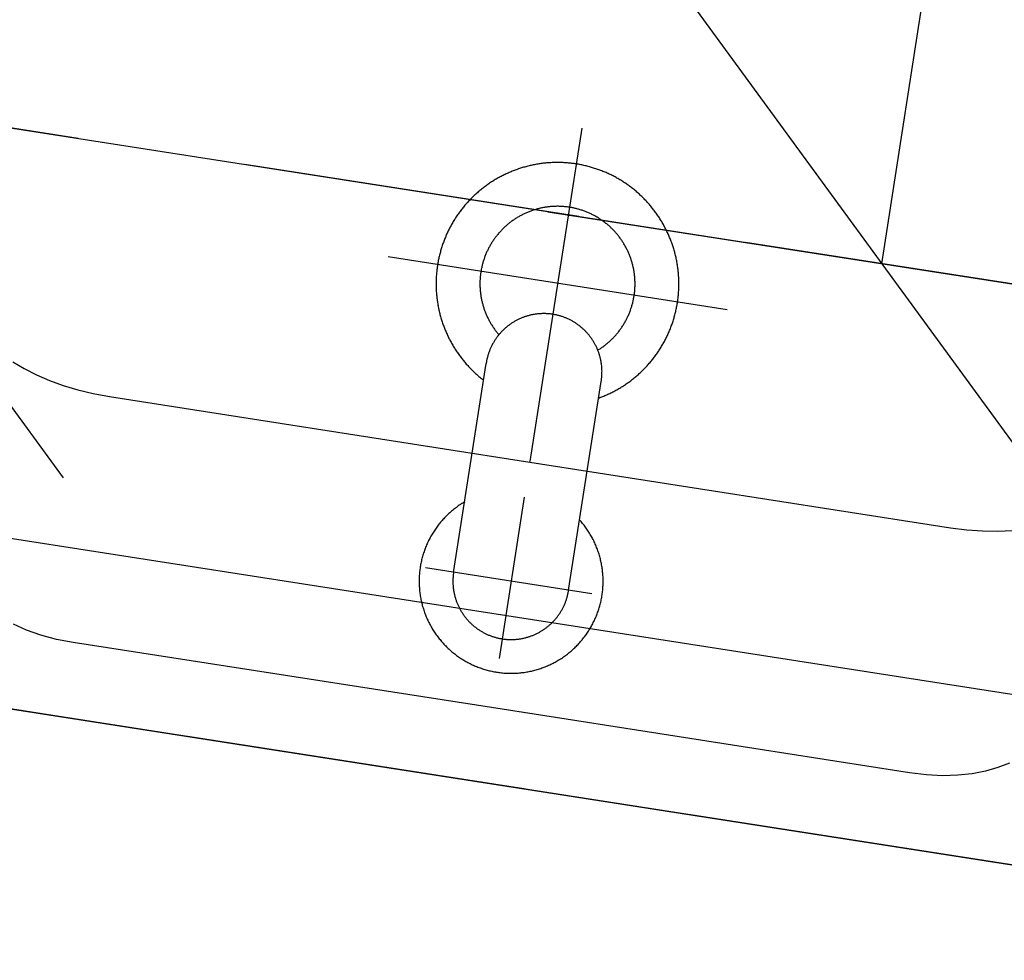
# Model space of a CAD drawing. Extents: x -38969 to 27108, y -24488 to 212598.
# Tile 169 of 256: x -8116 to -8087, y 38376 to 38404. Entities that reach past the tile are written whole.
import ezdxf
from ezdxf import colors
from ezdxf.entities.mleader import LeaderData, LeaderLine
from ezdxf.math import Vec2, Vec3

# ---------------------------------------------------------------- set-up
doc = ezdxf.new("R2010")
doc.units = 0
doc.header["$LTSCALE"] = 100
doc.header["$MEASUREMENT"] = 0
doc.linetypes.add('DASHED22', pattern=[0.15, 0.1, -0.05])
doc.layers.get('0').update_dxf_attribs({"linetype": 'CONTINUOUS'})
doc.layers.get('DEFPOINTS').update_dxf_attribs({"linetype": 'CONTINUOUS'})
for name, color, linetype in [('F_0-MEBLE', 5, 'CONTINUOUS'), ('F_0-MUR istn', 200, 'CONTINUOUS'), ('F_0-POW', 123, 'DASHED22'), ('F_1-DIM100', 6, 'CONTINUOUS'), ('F_1-MUR istn', 200, 'CONTINUOUS'), ('F_1-MUW', 1, 'CONTINUOUS'), ('F_1-POW pos', 2, 'DASHED22'), ('F_1-TXT', 123, 'CONTINUOUS'), ('t_1-TXT', 123, 'CONTINUOUS')]:
    doc.layers.add(name, color=color, linetype=linetype)
doc.styles.add('ROMANS', font='ROMANS.shx', dxfattribs={"width": 0.8})
doc.styles.get("Standard").update_dxf_attribs({"font": 'romans.shx', "width": 0.7})
doc.dimstyles.new('DIM100', dxfattribs={"dimscale": 10, "dimtxt": 2, "dimasz": 1, "dimexe": 0, "dimexo": 0, "dimgap": 0.5, "dimtad": 1, "dimdec": 4, "dimrnd": 0.5, "dimdsep": 46, "dimtxsty": 'Standard', "dimblk1": 'TICK1', "dimblk2": 'TICK1', "dimsah": 1, "dimcen": 0, "dimse1": 1, "dimse2": 1, "dimclrd": 6, "dimclre": 6, "dimclrt": 123, "dimadec": 0, "dimazin": 0, "dimtfac": 1, "dimtdec": 4, "dimtmove": 2, "dimatfit": 3, "dimldrblk": 'TICK1', "dimfxl": 1, "dimtolj": 1, "dimarcsym": 0})

# ---------------------------------------------------------------- blocks, each defined once
blk = doc.blocks.new('TICK1')
at = {"color": 0}
for p, q in [((-1, -1), (1, 1)), ((0, -1), (0, 1)), ((0, 0), (-1, 0))]:
    blk.add_line(p, q, dxfattribs=at)
blk = doc.blocks.new('*D1562')
at = {"layer": 'DEFPOINTS', "color": 0}
for p in [(-8126.889, 39467.977), (-8025.372, 39452.161), (-8314.677, 38431.531)]:
    blk.add_point(p, dxfattribs=at)
at = {"layer": 'F_1-DIM100', "color": 6, "lineweight": -2, "transparency": 16777216}
for p, q in [((-8026.911, 39442.281), (-8102.393, 38957.792)), ((-8185.931, 38421.594), (-8111.219, 38901.142))]:
    blk.add_line(p, q, dxfattribs=at)
at = {"layer": 'F_1-DIM100', "color": 6, "lineweight": -2, "transparency": 16777216, "xscale": 10, "yscale": 10, "zscale": 10}
for p, rotation in [((-8025.372, 39452.161), 81.14470898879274), ((-8187.47, 38411.713), 261.1447089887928)]:
    blk.add_blockref('TICK1', p, dxfattribs=dict(at, rotation=rotation))
at = {"layer": 'F_1-DIM100', "color": 123, "transparency": 16777216, "insert": (-8115.452, 38930.814), "char_height": 20, "attachment_point": 5, "rotation": 81.1447}
blk.add_mtext('\\A1;1053', dxfattribs=at)
blk = doc.blocks.new('*D1563')
at = {"layer": 'DEFPOINTS', "color": 0}
for p in [(-8068.08, 38929.506), (-8149.668, 38405.823), (-8122.882, 38401.65)]:
    blk.add_point(p, dxfattribs=at)
at = {"layer": 'F_1-DIM100', "color": 6, "lineweight": -2, "transparency": 16777216}
blk.add_line((-8042.834, 38915.452), (-8121.343, 38411.531), dxfattribs=at)
at = {"layer": 'F_1-DIM100', "color": 6, "lineweight": -2, "transparency": 16777216, "xscale": 10, "yscale": 10, "zscale": 10}
for p, rotation in [((-8041.294, 38925.333), 81.14470898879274), ((-8122.882, 38401.65), 261.1447089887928)]:
    blk.add_blockref('TICK1', p, dxfattribs=dict(at, rotation=rotation))
at = {"layer": 'F_1-DIM100', "color": 123, "transparency": 16777216, "insert": (-8096.909, 38665.801), "char_height": 20, "attachment_point": 5, "rotation": 81.1447}
blk.add_mtext('\\A1;530', dxfattribs=at)
blk = doc.blocks.new('*D1574')
at = {"layer": 'DEFPOINTS', "color": 0}
for p in [(-8068.293, 38537.87), (-8047.62, 38534.65), (-8069.633, 38393.354)]:
    blk.add_point(p, dxfattribs=at)
at = {"layer": 'F_1-DIM100', "color": 6, "lineweight": -2, "transparency": 16777216}
blk.add_line((-8088.767, 38406.456), (-8069.832, 38527.99), dxfattribs=at)
at = {"layer": 'F_1-DIM100', "color": 6, "lineweight": -2, "transparency": 16777216, "xscale": 10, "yscale": 10, "zscale": 10}
for p, rotation in [((-8068.293, 38537.87), 81.14470898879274), ((-8090.306, 38396.575), 261.1447089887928)]:
    blk.add_blockref('TICK1', p, dxfattribs=dict(at, rotation=rotation))
at = {"layer": 'F_1-DIM100', "color": 123, "transparency": 16777216, "insert": (-8094.12, 38469.532), "char_height": 20, "attachment_point": 5, "rotation": 81.1447}
blk.add_mtext('\\A1;143', dxfattribs=at)
blk = doc.blocks.new('umyw szer 45')
for p, q in [((-1.724, -6.018), (-1.724, -12.275)), ((1.724, -6.018), (1.723, -12.275))]:
    blk.add_line(p, q)
for points in [[(-20.217, 0), (0, 0), (20.219, -0.001)], [(-15.405, -2.966), (-15.088, -2.787), (-14.74, -2.628), (-14.361, -2.492), (-13.95, -2.38), (-13.508, -2.298), (-13.034, -2.246), (-12.527, -2.228), (0, -2.232), (12.527, -2.228), (13.034, -2.246), (13.508, -2.298), (13.95, -2.38), (14.361, -2.492)], [(1.724, -8.127), (1.727, -8.124), (1.755, -8.101), (1.782, -8.078), (1.809, -8.054), (1.835, -8.031), (1.862, -8.006), (1.888, -7.981), (1.914, -7.956), (1.939, -7.931), (1.964, -7.905), (1.989, -7.879), (2.013, -7.853), (2.037, -7.826), (2.06, -7.799), (2.084, -7.772), (2.107, -7.744), (2.13, -7.716), (2.152, -7.688), (2.173, -7.66), (2.195, -7.631), (2.216, -7.602), (2.237, -7.572), (2.257, -7.543), (2.277, -7.513), (2.297, -7.482), (2.316, -7.452), (2.334, -7.422), (2.352, -7.391), (2.37, -7.36), (2.388, -7.328), (2.405, -7.297), (2.421, -7.266), (2.438, -7.233), (2.453, -7.201), (2.468, -7.169), (2.484, -7.136), (2.498, -7.103), (2.512, -7.07), (2.526, -7.037), (2.539, -7.004), (2.552, -6.97), (2.564, -6.936), (2.576, -6.902), (2.587, -6.869), (2.598, -6.835), (2.609, -6.8), (2.619, -6.765), (2.629, -6.732), (2.638, -6.697), (2.647, -6.662), (2.655, -6.626), (2.663, -6.591), (2.67, -6.557), (2.677, -6.522), (2.683, -6.486), (2.689, -6.45), (2.695, -6.415), (2.7, -6.379), (2.704, -6.344), (2.708, -6.309), (2.712, -6.272), (2.715, -6.236), (2.717, -6.202), (2.72, -6.166), (2.721, -6.129), (2.723, -6.094), (2.723, -6.058), (2.724, -6.025), (2.724, -6.018), (2.723, -5.986), (2.723, -5.95), (2.722, -5.914), (2.72, -5.878), (2.718, -5.842), (2.715, -5.806), (2.712, -5.77), (2.709, -5.735), (2.705, -5.699), (2.7, -5.664), (2.696, -5.628), (2.69, -5.592), (2.684, -5.557), (2.678, -5.522), (2.671, -5.488), (2.664, -5.452), (2.656, -5.416), (2.648, -5.382), (2.64, -5.347), (2.63, -5.312), (2.621, -5.277), (2.611, -5.243), (2.6, -5.209), (2.59, -5.175), (2.579, -5.141), (2.566, -5.106), (2.554, -5.072), (2.542, -5.039), (2.529, -5.006), (2.515, -4.973), (2.501, -4.94), (2.487, -4.907), (2.472, -4.875), (2.456, -4.841), (2.44, -4.809), (2.425, -4.778), (2.408, -4.746), (2.391, -4.714), (2.374, -4.683), (2.356, -4.651), (2.337, -4.62), (2.319, -4.59), (2.3, -4.56), (2.28, -4.529), (2.261, -4.499), (2.241, -4.47), (2.22, -4.441), (2.199, -4.412), (2.178, -4.383), (2.156, -4.354), (2.134, -4.326), (2.111, -4.298), (2.088, -4.27), (2.065, -4.243), (2.042, -4.216), (2.018, -4.189), (1.993, -4.162), (1.969, -4.137), (1.944, -4.111), (1.918, -4.085), (1.893, -4.06), (1.867, -4.035), (1.841, -4.011), (1.814, -3.987), (1.787, -3.963), (1.76, -3.94), (1.732, -3.917), (1.705, -3.894), (1.677, -3.872), (1.648, -3.85), (1.619, -3.828), (1.59, -3.807), (1.561, -3.786), (1.532, -3.766), (1.502, -3.746), (1.473, -3.727), (1.442, -3.707), (1.411, -3.689), (1.38, -3.67), (1.349, -3.652), (1.318, -3.635), (1.287, -3.618), (1.255, -3.601), (1.223, -3.585), (1.191, -3.569), (1.158, -3.553), (1.125, -3.538), (1.093, -3.523), (1.06, -3.509), (1.027, -3.496), (0.993, -3.482), (0.96, -3.47), (0.926, -3.457), (0.892, -3.445), (0.858, -3.433), (0.824, -3.422), (0.79, -3.412), (0.756, -3.402), (0.721, -3.392), (0.687, -3.383), (0.651, -3.374), (0.616, -3.365), (0.582, -3.358), (0.547, -3.35), (0.511, -3.343), (0.476, -3.337), (0.441, -3.331), (0.405, -3.325), (0.37, -3.32), (0.335, -3.315), (0.299, -3.311), (0.263, -3.307), (0.227, -3.304), (0.192, -3.301), (0.156, -3.299), (0.12, -3.297), (0.084, -3.296), (0.048, -3.295), (0.013, -3.295), (-0.023, -3.295), (-0.059, -3.295), (-0.095, -3.296), (-0.132, -3.298), (-0.167, -3.3), (-0.203, -3.302), (-0.239, -3.305), (-0.274, -3.309), (-0.31, -3.312), (-0.345, -3.317), (-0.381, -3.321), (-0.417, -3.327), (-0.452, -3.332), (-0.487, -3.339), (-0.523, -3.345), (-0.558, -3.352), (-0.593, -3.36), (-0.628, -3.368), (-0.662, -3.376), (-0.697, -3.385), (-0.732, -3.395), (-0.767, -3.405), (-0.801, -3.415), (-0.835, -3.426), (-0.869, -3.437), (-0.903, -3.449), (-0.936, -3.461), (-0.97, -3.473), (-1.004, -3.486), (-1.037, -3.5), (-1.07, -3.514), (-1.103, -3.528), (-1.136, -3.543), (-1.168, -3.558), (-1.201, -3.574), (-1.232, -3.589), (-1.264, -3.606), (-1.297, -3.623), (-1.328, -3.64), (-1.359, -3.658), (-1.39, -3.676), (-1.421, -3.695), (-1.451, -3.713), (-1.481, -3.733), (-1.511, -3.752), (-1.541, -3.772), (-1.571, -3.793), (-1.6, -3.814), (-1.628, -3.835), (-1.657, -3.856), (-1.685, -3.879), (-1.714, -3.902), (-1.741, -3.924), (-1.768, -3.947), (-1.796, -3.971), (-1.823, -3.994), (-1.849, -4.018), (-1.875, -4.043), (-1.901, -4.068), (-1.926, -4.093), (-1.952, -4.119), (-1.977, -4.145), (-2.001, -4.171), (-2.025, -4.197), (-2.049, -4.224), (-2.073, -4.252), (-2.096, -4.279), (-2.118, -4.306), (-2.141, -4.335), (-2.163, -4.363), (-2.184, -4.391), (-2.206, -4.421), (-2.226, -4.449), (-2.247, -4.479), (-2.267, -4.509), (-2.287, -4.539), (-2.306, -4.569), (-2.325, -4.599), (-2.343, -4.63), (-2.361, -4.661), (-2.379, -4.693), (-2.397, -4.724), (-2.413, -4.756), (-2.43, -4.787), (-2.446, -4.82), (-2.461, -4.852), (-2.476, -4.884), (-2.491, -4.917), (-2.505, -4.95), (-2.519, -4.983), (-2.533, -5.017), (-2.546, -5.05), (-2.558, -5.083), (-2.57, -5.117), (-2.582, -5.151), (-2.593, -5.185), (-2.604, -5.22), (-2.614, -5.254), (-2.624, -5.288), (-2.633, -5.323), (-2.642, -5.358), (-2.651, -5.393), (-2.659, -5.427), (-2.666, -5.463), (-2.673, -5.498), (-2.68, -5.533), (-2.686, -5.568), (-2.692, -5.604), (-2.697, -5.639), (-2.702, -5.674), (-2.706, -5.71), (-2.71, -5.746), (-2.713, -5.782), (-2.716, -5.818), (-2.719, -5.854), (-2.721, -5.889), (-2.722, -5.925), (-2.723, -5.961), (-2.724, -5.996), (-2.724, -6.033), (-2.723, -6.069), (-2.722, -6.104), (-2.721, -6.14), (-2.719, -6.177), (-2.717, -6.212), (-2.714, -6.247), (-2.711, -6.283), (-2.707, -6.319), (-2.703, -6.355), (-2.698, -6.39), (-2.693, -6.425), (-2.687, -6.461), (-2.681, -6.497), (-2.675, -6.532), (-2.668, -6.567), (-2.66, -6.602), (-2.652, -6.638), (-2.644, -6.673), (-2.635, -6.706), (-2.626, -6.741), (-2.616, -6.776), (-2.606, -6.81), (-2.595, -6.844), (-2.584, -6.879), (-2.573, -6.913), (-2.561, -6.947), (-2.548, -6.98), (-2.535, -7.014), (-2.522, -7.047), (-2.508, -7.08), (-2.494, -7.113), (-2.479, -7.146), (-2.464, -7.178), (-2.449, -7.211), (-2.433, -7.243), (-2.417, -7.274), (-2.4, -7.306), (-2.382, -7.338), (-2.365, -7.369), (-2.347, -7.4), (-2.329, -7.431), (-2.31, -7.461), (-2.29, -7.492), (-2.271, -7.522), (-2.251, -7.552), (-2.23, -7.581), (-2.21, -7.611), (-2.189, -7.639), (-2.167, -7.668), (-2.145, -7.696), (-2.123, -7.725), (-2.1, -7.753), (-2.077, -7.78), (-2.054, -7.807), (-2.03, -7.834), (-2.006, -7.861), (-1.982, -7.887), (-1.957, -7.913), (-1.932, -7.938), (-1.906, -7.964), (-1.88, -7.989), (-1.854, -8.013), (-1.828, -8.038), (-1.801, -8.061), (-1.774, -8.085), (-1.746, -8.108), (-1.724, -8.127)], [(0, -8.54), (0, -3.709)], [(1.724, -6.022), (1.724, -6.021), (1.724, -6.02), (1.723, -5.998), (1.723, -5.975), (1.722, -5.952), (1.721, -5.93), (1.72, -5.907), (1.718, -5.884), (1.716, -5.862), (1.714, -5.839), (1.712, -5.816), (1.709, -5.794), (1.706, -5.771), (1.702, -5.749), (1.699, -5.727), (1.695, -5.704), (1.69, -5.682), (1.686, -5.66), (1.681, -5.638), (1.676, -5.615), (1.67, -5.593), (1.665, -5.571), (1.659, -5.55), (1.652, -5.528), (1.646, -5.506), (1.639, -5.484), (1.632, -5.463), (1.624, -5.441), (1.616, -5.42), (1.608, -5.399), (1.6, -5.378), (1.592, -5.357), (1.583, -5.336), (1.574, -5.315), (1.564, -5.294), (1.555, -5.274), (1.545, -5.253), (1.534, -5.233), (1.524, -5.213), (1.513, -5.193), (1.502, -5.173), (1.491, -5.153), (1.479, -5.134), (1.468, -5.114), (1.456, -5.095), (1.443, -5.076), (1.431, -5.057), (1.418, -5.038), (1.405, -5.02), (1.392, -5.001), (1.378, -4.983), (1.364, -4.965), (1.35, -4.947), (1.336, -4.929), (1.322, -4.912), (1.307, -4.895), (1.292, -4.878), (1.277, -4.861), (1.262, -4.844), (1.246, -4.827), (1.23, -4.811), (1.214, -4.795), (1.198, -4.779), (1.182, -4.763), (1.165, -4.748), (1.148, -4.733), (1.131, -4.718), (1.114, -4.703), (1.096, -4.688), (1.079, -4.674), (1.061, -4.66), (1.043, -4.646), (1.025, -4.632), (1.007, -4.619), (0.988, -4.606), (0.969, -4.593), (0.95, -4.58), (0.931, -4.568), (0.912, -4.556), (0.893, -4.544), (0.873, -4.532), (0.854, -4.521), (0.834, -4.51), (0.814, -4.499), (0.794, -4.488), (0.774, -4.478), (0.753, -4.468), (0.733, -4.458), (0.712, -4.449), (0.692, -4.44), (0.671, -4.431), (0.65, -4.422), (0.629, -4.413), (0.607, -4.405), (0.586, -4.397), (0.565, -4.39), (0.543, -4.383), (0.522, -4.376), (0.5, -4.369), (0.478, -4.362), (0.456, -4.356), (0.434, -4.35), (0.412, -4.345), (0.39, -4.339), (0.368, -4.334), (0.346, -4.33), (0.324, -4.325), (0.301, -4.321), (0.279, -4.317), (0.257, -4.314), (0.234, -4.311), (0.212, -4.308), (0.189, -4.305), (0.166, -4.303), (0.144, -4.301), (0.121, -4.299), (0.099, -4.298), (0.076, -4.296), (0.053, -4.296), (0.031, -4.295), (0.008, -4.295), (-0.015, -4.295), (-0.038, -4.295), (-0.06, -4.296), (-0.083, -4.297), (-0.106, -4.298), (-0.128, -4.299), (-0.151, -4.301), (-0.174, -4.303), (-0.196, -4.306), (-0.219, -4.309), (-0.241, -4.312), (-0.264, -4.315), (-0.286, -4.319), (-0.308, -4.323), (-0.331, -4.327), (-0.353, -4.331), (-0.375, -4.336), (-0.397, -4.341), (-0.419, -4.346), (-0.441, -4.352), (-0.463, -4.358), (-0.485, -4.364), (-0.507, -4.371), (-0.528, -4.378), (-0.55, -4.385), (-0.571, -4.392), (-0.593, -4.4), (-0.614, -4.408), (-0.635, -4.416), (-0.656, -4.425), (-0.677, -4.433), (-0.698, -4.442), (-0.719, -4.452), (-0.739, -4.461), (-0.76, -4.471), (-0.78, -4.481), (-0.8, -4.492), (-0.82, -4.502), (-0.84, -4.513), (-0.86, -4.525), (-0.88, -4.536), (-0.899, -4.548), (-0.918, -4.56), (-0.937, -4.572), (-0.956, -4.584), (-0.975, -4.597), (-0.994, -4.61), (-1.012, -4.623), (-1.031, -4.637), (-1.049, -4.65), (-1.067, -4.664), (-1.084, -4.679), (-1.102, -4.693), (-1.119, -4.708), (-1.136, -4.722), (-1.153, -4.737), (-1.17, -4.753), (-1.187, -4.768), (-1.203, -4.784), (-1.219, -4.8), (-1.235, -4.816), (-1.251, -4.833), (-1.266, -4.849), (-1.282, -4.866), (-1.297, -4.883), (-1.312, -4.9), (-1.326, -4.917), (-1.341, -4.935), (-1.355, -4.953), (-1.369, -4.971), (-1.382, -4.989), (-1.396, -5.007), (-1.409, -5.026), (-1.422, -5.044), (-1.435, -5.063), (-1.447, -5.082), (-1.459, -5.101), (-1.471, -5.12), (-1.483, -5.14), (-1.494, -5.16), (-1.506, -5.179), (-1.517, -5.199), (-1.527, -5.219), (-1.538, -5.239), (-1.548, -5.26), (-1.558, -5.28), (-1.567, -5.301), (-1.576, -5.321), (-1.586, -5.342), (-1.594, -5.363), (-1.603, -5.384), (-1.611, -5.405), (-1.619, -5.427), (-1.627, -5.448), (-1.634, -5.47), (-1.641, -5.491), (-1.648, -5.513), (-1.654, -5.535), (-1.661, -5.556), (-1.666, -5.578), (-1.672, -5.6), (-1.677, -5.622), (-1.683, -5.644), (-1.687, -5.667), (-1.692, -5.689), (-1.696, -5.711), (-1.7, -5.734), (-1.704, -5.756), (-1.707, -5.779), (-1.71, -5.801), (-1.713, -5.824), (-1.715, -5.846), (-1.717, -5.869), (-1.719, -5.891), (-1.72, -5.914), (-1.722, -5.937), (-1.723, -5.959), (-1.723, -5.982), (-1.724, -6.005), (-1.724, -6.027), (-1.724, -6.029)], [(-2.417, -6.018), (2.567, -6.018)], [(-12.605, -9.59), (-13.094, -9.603), (-13.562, -9.642), (-14.009, -9.704), (-14.435, -9.789)], [(12.592, -9.59), (0, -9.59), (-12.605, -9.59)], [(0, -19.601), (0, -9.61)], [(15.579, -10.167), (15.214, -10.022), (14.829, -9.895), (14.423, -9.789), (13.997, -9.704), (13.55, -9.642), (13.082, -9.603), (12.592, -9.59)], [(-1.724, -11.777), (-1.726, -11.779), (-1.755, -11.795), (-1.784, -11.811), (-1.812, -11.827), (-1.84, -11.844), (-1.869, -11.861), (-1.897, -11.878), (-1.924, -11.895), (-1.952, -11.913), (-1.979, -11.931), (-2.007, -11.949), (-2.034, -11.968), (-2.061, -11.986), (-2.088, -12.005), (-2.114, -12.025), (-2.141, -12.044), (-2.167, -12.064), (-2.193, -12.084), (-2.219, -12.104), (-2.245, -12.124), (-2.27, -12.145), (-2.296, -12.166), (-2.321, -12.187), (-2.346, -12.208), (-2.371, -12.23), (-2.395, -12.251), (-2.42, -12.273), (-2.444, -12.295), (-2.468, -12.318), (-2.491, -12.341), (-2.515, -12.363), (-2.538, -12.386), (-2.561, -12.41), (-2.584, -12.433), (-2.607, -12.457), (-2.63, -12.481), (-2.652, -12.505), (-2.674, -12.529), (-2.696, -12.554), (-2.717, -12.579), (-2.739, -12.603), (-2.76, -12.629), (-2.781, -12.654), (-2.801, -12.679), (-2.822, -12.705), (-2.842, -12.731), (-2.862, -12.757), (-2.882, -12.783), (-2.901, -12.81), (-2.921, -12.836), (-2.94, -12.863), (-2.958, -12.89), (-2.977, -12.917), (-2.995, -12.944), (-3.013, -12.972), (-3.031, -12.999), (-3.048, -13.027), (-3.066, -13.055), (-3.083, -13.083), (-3.099, -13.111), (-3.116, -13.14), (-3.132, -13.168), (-3.148, -13.197), (-3.164, -13.226), (-3.179, -13.255), (-3.194, -13.284), (-3.209, -13.313), (-3.224, -13.342), (-3.238, -13.372), (-3.253, -13.401), (-3.266, -13.431), (-3.28, -13.461), (-3.293, -13.491), (-3.306, -13.521), (-3.319, -13.551), (-3.331, -13.582), (-3.344, -13.612), (-3.355, -13.643), (-3.367, -13.674), (-3.378, -13.704), (-3.389, -13.735), (-3.4, -13.766), (-3.411, -13.797), (-3.421, -13.829), (-3.431, -13.86), (-3.441, -13.891), (-3.45, -13.923), (-3.459, -13.954), (-3.468, -13.986), (-3.476, -14.018), (-3.484, -14.049), (-3.492, -14.081), (-3.5, -14.113), (-3.507, -14.145), (-3.514, -14.177), (-3.521, -14.209), (-3.527, -14.242), (-3.534, -14.274), (-3.54, -14.306), (-3.545, -14.338), (-3.55, -14.371), (-3.555, -14.403), (-3.56, -14.436), (-3.564, -14.468), (-3.568, -14.501), (-3.572, -14.534), (-3.576, -14.566), (-3.579, -14.599), (-3.582, -14.631), (-3.584, -14.664), (-3.587, -14.697), (-3.589, -14.73), (-3.59, -14.763), (-3.592, -14.795), (-3.593, -14.828), (-3.594, -14.861), (-3.594, -14.894), (-3.594, -14.927), (-3.594, -14.959), (-3.594, -14.992), (-3.593, -15.025), (-3.592, -15.058), (-3.591, -15.091), (-3.589, -15.123), (-3.587, -15.156), (-3.585, -15.189), (-3.582, -15.222), (-3.58, -15.254), (-3.577, -15.287), (-3.573, -15.32), (-3.569, -15.352), (-3.565, -15.385), (-3.561, -15.417), (-3.557, -15.45), (-3.552, -15.482), (-3.547, -15.515), (-3.541, -15.547), (-3.535, -15.579), (-3.529, -15.612), (-3.523, -15.644), (-3.516, -15.676), (-3.509, -15.708), (-3.502, -15.74), (-3.495, -15.772), (-3.487, -15.804), (-3.479, -15.836), (-3.47, -15.868), (-3.461, -15.899), (-3.452, -15.931), (-3.443, -15.962), (-3.434, -15.994), (-3.424, -16.025), (-3.414, -16.056), (-3.403, -16.087), (-3.393, -16.118), (-3.382, -16.149), (-3.37, -16.18), (-3.359, -16.211), (-3.347, -16.241), (-3.335, -16.272), (-3.322, -16.302), (-3.31, -16.333), (-3.297, -16.363), (-3.284, -16.393), (-3.27, -16.423), (-3.256, -16.453), (-3.242, -16.482), (-3.228, -16.512), (-3.213, -16.541), (-3.199, -16.57), (-3.184, -16.6), (-3.168, -16.629), (-3.153, -16.657), (-3.137, -16.686), (-3.12, -16.715), (-3.104, -16.743), (-3.087, -16.771), (-3.07, -16.8), (-3.053, -16.828), (-3.036, -16.855), (-3.018, -16.883), (-3, -16.91), (-2.982, -16.938), (-2.964, -16.965), (-2.945, -16.992), (-2.926, -17.019), (-2.907, -17.045), (-2.887, -17.072), (-2.868, -17.098), (-2.848, -17.124), (-2.828, -17.15), (-2.807, -17.176), (-2.787, -17.201), (-2.766, -17.227), (-2.745, -17.252), (-2.723, -17.277), (-2.702, -17.302), (-2.68, -17.326), (-2.658, -17.351), (-2.636, -17.375), (-2.613, -17.399), (-2.591, -17.422), (-2.568, -17.446), (-2.545, -17.469), (-2.522, -17.493), (-2.498, -17.515), (-2.474, -17.538), (-2.45, -17.561), (-2.426, -17.583), (-2.402, -17.605), (-2.377, -17.627), (-2.353, -17.648), (-2.328, -17.67), (-2.303, -17.691), (-2.277, -17.712), (-2.252, -17.732), (-2.226, -17.753), (-2.2, -17.773), (-2.174, -17.793), (-2.148, -17.813), (-2.122, -17.832), (-2.095, -17.852), (-2.068, -17.871), (-2.041, -17.889), (-2.014, -17.908), (-1.987, -17.926), (-1.96, -17.944), (-1.932, -17.962), (-1.904, -17.979), (-1.876, -17.997), (-1.848, -18.014), (-1.82, -18.03), (-1.792, -18.047), (-1.763, -18.063), (-1.735, -18.079), (-1.706, -18.095), (-1.677, -18.11), (-1.648, -18.126), (-1.618, -18.14), (-1.589, -18.155), (-1.56, -18.169), (-1.53, -18.184), (-1.5, -18.197), (-1.47, -18.211), (-1.44, -18.224), (-1.41, -18.237), (-1.38, -18.25), (-1.349, -18.262), (-1.319, -18.275), (-1.288, -18.287), (-1.258, -18.298), (-1.227, -18.31), (-1.196, -18.321), (-1.165, -18.331), (-1.134, -18.342), (-1.103, -18.352), (-1.071, -18.362), (-1.04, -18.372), (-1.009, -18.381), (-0.977, -18.39), (-0.945, -18.399), (-0.914, -18.407), (-0.882, -18.416), (-0.85, -18.423), (-0.818, -18.431), (-0.786, -18.438), (-0.754, -18.445), (-0.722, -18.452), (-0.69, -18.459), (-0.658, -18.465), (-0.625, -18.471), (-0.593, -18.476), (-0.56, -18.481), (-0.528, -18.486), (-0.496, -18.491), (-0.463, -18.495), (-0.43, -18.5), (-0.398, -18.503), (-0.365, -18.507), (-0.333, -18.51), (-0.3, -18.513), (-0.267, -18.515), (-0.234, -18.518), (-0.202, -18.52), (-0.169, -18.521), (-0.136, -18.523), (-0.103, -18.524), (-0.07, -18.525), (-0.038, -18.525), (-0.005, -18.525), (0.028, -18.525), (0.061, -18.525), (0.094, -18.524), (0.127, -18.523), (0.159, -18.522), (0.192, -18.52), (0.225, -18.518), (0.258, -18.516), (0.29, -18.514), (0.323, -18.511), (0.356, -18.508), (0.388, -18.504), (0.421, -18.501), (0.454, -18.497), (0.486, -18.492), (0.519, -18.488), (0.551, -18.483), (0.583, -18.478), (0.616, -18.472), (0.648, -18.466), (0.68, -18.46), (0.713, -18.454), (0.745, -18.447), (0.777, -18.44), (0.809, -18.433), (0.841, -18.426), (0.873, -18.418), (0.904, -18.41), (0.936, -18.401), (0.968, -18.393), (0.999, -18.384), (1.031, -18.374), (1.062, -18.365), (1.094, -18.355), (1.125, -18.345), (1.156, -18.334), (1.187, -18.324), (1.218, -18.313), (1.249, -18.302), (1.279, -18.29), (1.31, -18.278), (1.341, -18.266), (1.371, -18.254), (1.401, -18.241), (1.431, -18.228), (1.462, -18.215), (1.491, -18.201), (1.521, -18.188), (1.551, -18.174), (1.58, -18.159), (1.61, -18.145), (1.639, -18.13), (1.668, -18.115), (1.697, -18.099), (1.726, -18.084), (1.755, -18.068), (1.783, -18.052), (1.812, -18.035), (1.84, -18.019), (1.868, -18.002), (1.896, -17.985), (1.924, -17.967), (1.952, -17.949), (1.979, -17.931), (2.006, -17.913), (2.034, -17.895), (2.061, -17.876), (2.087, -17.857), (2.114, -17.838), (2.141, -17.819), (2.167, -17.799), (2.193, -17.779), (2.219, -17.759), (2.245, -17.738), (2.27, -17.718), (2.295, -17.697), (2.321, -17.676), (2.346, -17.655), (2.37, -17.633), (2.395, -17.611), (2.419, -17.589), (2.443, -17.567), (2.467, -17.545), (2.491, -17.522), (2.515, -17.499), (2.538, -17.476), (2.561, -17.453), (2.584, -17.429), (2.607, -17.406), (2.629, -17.382), (2.652, -17.358), (2.674, -17.333), (2.695, -17.309), (2.717, -17.284), (2.738, -17.259), (2.76, -17.234), (2.781, -17.209), (2.801, -17.183), (2.822, -17.158), (2.842, -17.132), (2.862, -17.106), (2.882, -17.079), (2.901, -17.053), (2.92, -17.026), (2.939, -17), (2.958, -16.973), (2.977, -16.946), (2.995, -16.918), (3.013, -16.891), (3.031, -16.863), (3.048, -16.836), (3.066, -16.808), (3.083, -16.78), (3.099, -16.751), (3.116, -16.723), (3.132, -16.695), (3.148, -16.666), (3.164, -16.637), (3.179, -16.608), (3.194, -16.579), (3.209, -16.55), (3.224, -16.52), (3.238, -16.491), (3.252, -16.461), (3.266, -16.431), (3.28, -16.402), (3.293, -16.372), (3.306, -16.341), (3.319, -16.311), (3.331, -16.281), (3.343, -16.25), (3.355, -16.22), (3.367, -16.189), (3.378, -16.158), (3.389, -16.127), (3.4, -16.096), (3.411, -16.065), (3.421, -16.034), (3.431, -16.003), (3.44, -15.971), (3.45, -15.94), (3.459, -15.908), (3.468, -15.877), (3.476, -15.845), (3.484, -15.813), (3.492, -15.781), (3.5, -15.749), (3.507, -15.717), (3.514, -15.685), (3.521, -15.653), (3.527, -15.621), (3.534, -15.589), (3.539, -15.557), (3.545, -15.524), (3.55, -15.492), (3.555, -15.459), (3.56, -15.427), (3.564, -15.394), (3.568, -15.362), (3.572, -15.329), (3.576, -15.296), (3.579, -15.264), (3.582, -15.231), (3.584, -15.198), (3.587, -15.166), (3.589, -15.133), (3.59, -15.1), (3.592, -15.067), (3.593, -15.035), (3.594, -15.002), (3.594, -14.969), (3.594, -14.936), (3.594, -14.935), (3.594, -14.903), (3.594, -14.87), (3.593, -14.837), (3.592, -14.804), (3.591, -14.771), (3.589, -14.739), (3.587, -14.706), (3.585, -14.673), (3.582, -14.64), (3.58, -14.608), (3.577, -14.575), (3.573, -14.542), (3.569, -14.51), (3.565, -14.477), (3.561, -14.445), (3.557, -14.412), (3.552, -14.38), (3.547, -14.347), (3.541, -14.315), (3.535, -14.283), (3.529, -14.25), (3.523, -14.218), (3.516, -14.186), (3.509, -14.154), (3.502, -14.122), (3.494, -14.09), (3.487, -14.058), (3.478, -14.026), (3.47, -13.994), (3.461, -13.963), (3.452, -13.931), (3.443, -13.9), (3.434, -13.868), (3.424, -13.837), (3.414, -13.806), (3.403, -13.775), (3.392, -13.744), (3.381, -13.713), (3.37, -13.682), (3.359, -13.651), (3.347, -13.621), (3.335, -13.59), (3.322, -13.56), (3.31, -13.529), (3.297, -13.499), (3.283, -13.469), (3.27, -13.439), (3.256, -13.409), (3.242, -13.38), (3.228, -13.35), (3.213, -13.321), (3.198, -13.292), (3.183, -13.262), (3.168, -13.233), (3.152, -13.205), (3.136, -13.176), (3.12, -13.147), (3.104, -13.119), (3.087, -13.091), (3.07, -13.062), (3.053, -13.034), (3.036, -13.007), (3.018, -12.979), (3, -12.952), (2.982, -12.924), (2.963, -12.897), (2.945, -12.87), (2.926, -12.843), (2.907, -12.817), (2.887, -12.79), (2.867, -12.764), (2.847, -12.738), (2.827, -12.712), (2.807, -12.686), (2.786, -12.661), (2.765, -12.635), (2.744, -12.61), (2.723, -12.585), (2.702, -12.56), (2.68, -12.536), (2.658, -12.511), (2.636, -12.487), (2.613, -12.463), (2.591, -12.44), (2.568, -12.416), (2.545, -12.393), (2.521, -12.37), (2.498, -12.347), (2.474, -12.324), (2.45, -12.301), (2.426, -12.279), (2.402, -12.257), (2.377, -12.235), (2.352, -12.214), (2.328, -12.192), (2.302, -12.171), (2.277, -12.15), (2.252, -12.13), (2.226, -12.109), (2.2, -12.089), (2.174, -12.069), (2.148, -12.049), (2.121, -12.03), (2.095, -12.011), (2.068, -11.991), (2.041, -11.973), (2.014, -11.954), (1.987, -11.936), (1.959, -11.918), (1.932, -11.9), (1.904, -11.883), (1.876, -11.865), (1.848, -11.848), (1.82, -11.832), (1.791, -11.815), (1.763, -11.799), (1.734, -11.783), (1.723, -11.777)], [(-1.723, -12.237), (-1.723, -12.237), (-1.723, -12.259), (-1.724, -12.282), (-1.724, -12.305), (-1.723, -12.327), (-1.723, -12.35), (-1.722, -12.373), (-1.721, -12.395), (-1.719, -12.418), (-1.717, -12.441), (-1.715, -12.463), (-1.713, -12.486), (-1.71, -12.508), (-1.707, -12.531), (-1.704, -12.553), (-1.701, -12.576), (-1.697, -12.598), (-1.693, -12.621), (-1.688, -12.643), (-1.684, -12.665), (-1.679, -12.687), (-1.673, -12.709), (-1.668, -12.731), (-1.662, -12.753), (-1.656, -12.775), (-1.649, -12.797), (-1.642, -12.818), (-1.635, -12.84), (-1.628, -12.862), (-1.62, -12.883), (-1.613, -12.904), (-1.604, -12.925), (-1.596, -12.947), (-1.587, -12.967), (-1.578, -12.988), (-1.569, -13.009), (-1.559, -13.03), (-1.55, -13.05), (-1.54, -13.071), (-1.529, -13.091), (-1.519, -13.111), (-1.508, -13.131), (-1.497, -13.15), (-1.485, -13.17), (-1.474, -13.19), (-1.462, -13.209), (-1.45, -13.228), (-1.437, -13.247), (-1.424, -13.266), (-1.412, -13.285), (-1.398, -13.303), (-1.385, -13.321), (-1.371, -13.34), (-1.358, -13.358), (-1.343, -13.375), (-1.329, -13.393), (-1.314, -13.41), (-1.3, -13.428), (-1.285, -13.445), (-1.269, -13.461), (-1.254, -13.478), (-1.238, -13.495), (-1.222, -13.511), (-1.206, -13.527), (-1.19, -13.542), (-1.173, -13.558), (-1.157, -13.573), (-1.14, -13.589), (-1.123, -13.603), (-1.105, -13.618), (-1.088, -13.633), (-1.07, -13.647), (-1.052, -13.661), (-1.034, -13.674), (-1.016, -13.688), (-0.997, -13.701), (-0.979, -13.714), (-0.96, -13.727), (-0.941, -13.74), (-0.922, -13.752), (-0.903, -13.764), (-0.883, -13.776), (-0.864, -13.787), (-0.844, -13.798), (-0.824, -13.809), (-0.804, -13.82), (-0.784, -13.831), (-0.764, -13.841), (-0.743, -13.851), (-0.723, -13.86), (-0.702, -13.87), (-0.681, -13.879), (-0.66, -13.888), (-0.639, -13.896), (-0.618, -13.904), (-0.597, -13.912), (-0.576, -13.92), (-0.554, -13.928), (-0.533, -13.935), (-0.511, -13.942), (-0.489, -13.948), (-0.467, -13.955), (-0.446, -13.961), (-0.424, -13.966), (-0.402, -13.972), (-0.379, -13.977), (-0.357, -13.982), (-0.335, -13.986), (-0.313, -13.991), (-0.29, -13.995), (-0.268, -13.998), (-0.246, -14.002), (-0.223, -14.005), (-0.2, -14.007), (-0.178, -14.01), (-0.155, -14.012), (-0.133, -14.014), (-0.11, -14.016), (-0.087, -14.017), (-0.065, -14.018), (-0.042, -14.019), (-0.019, -14.019), (0.003, -14.019), (0.026, -14.019), (0.049, -14.018), (0.071, -14.018), (0.094, -14.017), (0.117, -14.015), (0.139, -14.013), (0.162, -14.012), (0.185, -14.009), (0.207, -14.007), (0.23, -14.004), (0.252, -14.001), (0.275, -13.997), (0.297, -13.993), (0.319, -13.989), (0.342, -13.985), (0.364, -13.98), (0.386, -13.975), (0.408, -13.97), (0.43, -13.965), (0.452, -13.959), (0.474, -13.953), (0.496, -13.946), (0.517, -13.94), (0.539, -13.933), (0.561, -13.925), (0.582, -13.918), (0.603, -13.91), (0.625, -13.902), (0.646, -13.894), (0.667, -13.885), (0.688, -13.876), (0.708, -13.867), (0.729, -13.857), (0.749, -13.848), (0.77, -13.838), (0.79, -13.827), (0.81, -13.817), (0.83, -13.806), (0.85, -13.795), (0.87, -13.784), (0.889, -13.772), (0.908, -13.76), (0.928, -13.748), (0.947, -13.736), (0.966, -13.723), (0.984, -13.71), (1.003, -13.697), (1.021, -13.684), (1.039, -13.67), (1.058, -13.657), (1.075, -13.643), (1.093, -13.628), (1.11, -13.614), (1.128, -13.599), (1.145, -13.584), (1.162, -13.569), (1.178, -13.553), (1.195, -13.538), (1.211, -13.522), (1.227, -13.506), (1.243, -13.49), (1.259, -13.473), (1.274, -13.456), (1.289, -13.44), (1.304, -13.423), (1.319, -13.405), (1.333, -13.388), (1.348, -13.37), (1.362, -13.352), (1.375, -13.334), (1.389, -13.316), (1.402, -13.298), (1.415, -13.279), (1.428, -13.26), (1.441, -13.241), (1.453, -13.222), (1.465, -13.203), (1.477, -13.184), (1.489, -13.164), (1.5, -13.145), (1.511, -13.125), (1.522, -13.105), (1.532, -13.085), (1.543, -13.064), (1.553, -13.044), (1.562, -13.024), (1.572, -13.003), (1.581, -12.982), (1.59, -12.961), (1.598, -12.94), (1.607, -12.919), (1.615, -12.898), (1.623, -12.877), (1.63, -12.855), (1.637, -12.834), (1.644, -12.812), (1.651, -12.79), (1.657, -12.769), (1.663, -12.747), (1.669, -12.725), (1.675, -12.703), (1.68, -12.681), (1.685, -12.658), (1.69, -12.636), (1.694, -12.614), (1.698, -12.592), (1.702, -12.569), (1.705, -12.547), (1.708, -12.524), (1.711, -12.502), (1.714, -12.479), (1.716, -12.457), (1.718, -12.434), (1.72, -12.411), (1.721, -12.389), (1.722, -12.366), (1.723, -12.343), (1.723, -12.321), (1.724, -12.298), (1.724, -12.298), (1.723, -12.275)], [(-1.481, -13.177), (-1.482, -13.177), (-1.502, -13.194), (-1.521, -13.211), (-1.541, -13.229), (-1.56, -13.246), (-1.579, -13.264), (-1.598, -13.282), (-1.617, -13.301), (-1.636, -13.319), (-1.654, -13.338), (-1.672, -13.357), (-1.69, -13.376), (-1.707, -13.396), (-1.725, -13.415), (-1.742, -13.435), (-1.759, -13.455), (-1.776, -13.475), (-1.792, -13.496), (-1.809, -13.516), (-1.825, -13.537), (-1.84, -13.558), (-1.856, -13.579), (-1.871, -13.6), (-1.886, -13.622), (-1.901, -13.644), (-1.916, -13.665), (-1.93, -13.687), (-1.944, -13.709), (-1.958, -13.732), (-1.972, -13.754), (-1.985, -13.777), (-1.998, -13.799), (-2.011, -13.822), (-2.023, -13.845), (-2.036, -13.869), (-2.048, -13.892), (-2.059, -13.915), (-2.071, -13.939), (-2.082, -13.963), (-2.093, -13.987), (-2.104, -14.011), (-2.114, -14.035), (-2.124, -14.059), (-2.134, -14.083), (-2.144, -14.108), (-2.153, -14.132), (-2.162, -14.157), (-2.17, -14.181), (-2.179, -14.206), (-2.187, -14.231), (-2.195, -14.256), (-2.202, -14.281), (-2.21, -14.307), (-2.217, -14.332), (-2.223, -14.357), (-2.23, -14.383), (-2.236, -14.408), (-2.242, -14.434), (-2.247, -14.459), (-2.253, -14.485), (-2.258, -14.511), (-2.262, -14.537), (-2.267, -14.563), (-2.271, -14.589), (-2.274, -14.614), (-2.278, -14.64), (-2.281, -14.666), (-2.284, -14.693), (-2.286, -14.719), (-2.289, -14.745), (-2.291, -14.771), (-2.292, -14.797), (-2.294, -14.823), (-2.295, -14.85), (-2.296, -14.876), (-2.296, -14.902), (-2.296, -14.928), (-2.296, -14.954), (-2.296, -14.981), (-2.295, -15.007), (-2.294, -15.033), (-2.293, -15.059), (-2.291, -15.085), (-2.289, -15.112), (-2.287, -15.138), (-2.284, -15.164), (-2.282, -15.19), (-2.279, -15.216), (-2.275, -15.242), (-2.271, -15.268), (-2.267, -15.294), (-2.263, -15.32), (-2.259, -15.346), (-2.254, -15.371), (-2.249, -15.397), (-2.243, -15.423), (-2.237, -15.448), (-2.231, -15.474), (-2.225, -15.499), (-2.218, -15.525), (-2.211, -15.55), (-2.204, -15.575), (-2.197, -15.6), (-2.189, -15.625), (-2.181, -15.65), (-2.172, -15.675), (-2.164, -15.7), (-2.155, -15.725), (-2.146, -15.749), (-2.136, -15.774), (-2.126, -15.798), (-2.116, -15.822), (-2.106, -15.846), (-2.095, -15.87), (-2.085, -15.894), (-2.073, -15.918), (-2.062, -15.942), (-2.05, -15.965), (-2.038, -15.989), (-2.026, -16.012), (-2.014, -16.035), (-2.001, -16.058), (-1.988, -16.081), (-1.975, -16.103), (-1.961, -16.126), (-1.947, -16.148), (-1.933, -16.17), (-1.919, -16.192), (-1.905, -16.214), (-1.89, -16.236), (-1.875, -16.257), (-1.859, -16.278), (-1.844, -16.3), (-1.828, -16.321), (-1.812, -16.341), (-1.796, -16.362), (-1.78, -16.382), (-1.763, -16.403), (-1.746, -16.423), (-1.729, -16.443), (-1.711, -16.462), (-1.694, -16.482), (-1.676, -16.501), (-1.658, -16.52), (-1.64, -16.539), (-1.621, -16.557), (-1.603, -16.576), (-1.584, -16.594), (-1.565, -16.612), (-1.545, -16.63), (-1.526, -16.647), (-1.506, -16.665), (-1.486, -16.682), (-1.466, -16.699), (-1.446, -16.715), (-1.425, -16.732), (-1.405, -16.748), (-1.384, -16.764), (-1.363, -16.779), (-1.342, -16.795), (-1.32, -16.81), (-1.299, -16.825), (-1.277, -16.84), (-1.255, -16.854), (-1.233, -16.868), (-1.211, -16.882), (-1.188, -16.896), (-1.166, -16.909), (-1.143, -16.923), (-1.12, -16.936), (-1.097, -16.948), (-1.074, -16.961), (-1.051, -16.973), (-1.028, -16.985), (-1.004, -16.996), (-0.98, -17.008), (-0.957, -17.019), (-0.933, -17.029), (-0.909, -17.04), (-0.885, -17.05), (-0.86, -17.06), (-0.836, -17.07), (-0.811, -17.079), (-0.787, -17.088), (-0.762, -17.097), (-0.737, -17.106), (-0.712, -17.114), (-0.687, -17.122), (-0.662, -17.13), (-0.637, -17.137), (-0.612, -17.144), (-0.587, -17.151), (-0.561, -17.158), (-0.536, -17.164), (-0.51, -17.17), (-0.485, -17.176), (-0.459, -17.181), (-0.433, -17.186), (-0.407, -17.191), (-0.382, -17.195), (-0.356, -17.2), (-0.33, -17.204), (-0.304, -17.207), (-0.278, -17.211), (-0.252, -17.214), (-0.226, -17.216), (-0.2, -17.219), (-0.173, -17.221), (-0.147, -17.223), (-0.121, -17.224), (-0.095, -17.225), (-0.069, -17.226), (-0.042, -17.227), (-0.016, -17.227), (0.01, -17.227), (0.036, -17.227), (0.063, -17.227), (0.089, -17.226), (0.115, -17.225), (0.141, -17.223), (0.167, -17.221), (0.193, -17.219), (0.22, -17.217), (0.246, -17.214), (0.272, -17.211), (0.298, -17.208), (0.324, -17.205), (0.35, -17.201), (0.376, -17.197), (0.401, -17.192), (0.427, -17.187), (0.453, -17.182), (0.479, -17.177), (0.504, -17.171), (0.53, -17.165), (0.555, -17.159), (0.581, -17.153), (0.606, -17.146), (0.631, -17.139), (0.657, -17.132), (0.682, -17.124), (0.707, -17.116), (0.732, -17.108), (0.756, -17.099), (0.781, -17.091), (0.806, -17.081), (0.83, -17.072), (0.855, -17.062), (0.879, -17.053), (0.903, -17.042), (0.927, -17.032), (0.951, -17.021), (0.975, -17.01), (0.999, -16.999), (1.022, -16.987), (1.046, -16.976), (1.069, -16.963), (1.092, -16.951), (1.115, -16.939), (1.138, -16.926), (1.161, -16.913), (1.183, -16.899), (1.206, -16.886), (1.228, -16.872), (1.25, -16.857), (1.272, -16.843), (1.294, -16.828), (1.315, -16.814), (1.337, -16.798), (1.358, -16.783), (1.379, -16.767), (1.4, -16.751), (1.42, -16.735), (1.441, -16.719), (1.461, -16.702), (1.481, -16.686), (1.501, -16.669), (1.521, -16.651), (1.541, -16.634), (1.56, -16.616), (1.579, -16.598), (1.598, -16.58), (1.617, -16.562), (1.635, -16.543), (1.654, -16.524), (1.672, -16.505), (1.69, -16.486), (1.707, -16.467), (1.725, -16.447), (1.742, -16.427), (1.759, -16.407), (1.776, -16.387), (1.792, -16.367), (1.808, -16.346), (1.825, -16.325), (1.84, -16.304), (1.856, -16.283), (1.871, -16.262), (1.886, -16.241), (1.901, -16.219), (1.916, -16.197), (1.93, -16.175), (1.944, -16.153), (1.958, -16.131), (1.972, -16.108), (1.985, -16.086), (1.998, -16.063), (2.011, -16.04), (2.023, -16.017), (2.036, -15.994), (2.048, -15.971), (2.059, -15.947), (2.071, -15.924), (2.082, -15.9), (2.093, -15.876), (2.104, -15.852), (2.114, -15.828), (2.124, -15.804), (2.134, -15.779), (2.143, -15.755), (2.153, -15.73), (2.162, -15.706), (2.17, -15.681), (2.179, -15.656), (2.187, -15.631), (2.195, -15.606), (2.202, -15.581), (2.21, -15.556), (2.217, -15.531), (2.223, -15.505), (2.23, -15.48), (2.236, -15.454), (2.242, -15.429), (2.247, -15.403), (2.252, -15.377), (2.257, -15.352), (2.262, -15.326), (2.266, -15.3), (2.271, -15.274), (2.274, -15.248), (2.278, -15.222), (2.281, -15.196), (2.284, -15.17), (2.286, -15.144), (2.289, -15.118), (2.291, -15.092), (2.292, -15.065), (2.294, -15.039), (2.295, -15.013), (2.296, -14.987), (2.296, -14.961), (2.296, -14.934), (2.296, -14.934), (2.296, -14.908), (2.296, -14.881), (2.295, -14.855), (2.294, -14.829), (2.293, -14.803), (2.291, -14.777), (2.289, -14.75), (2.287, -14.724), (2.284, -14.698), (2.282, -14.672), (2.279, -14.646), (2.275, -14.62), (2.271, -14.594), (2.267, -14.568), (2.263, -14.542), (2.259, -14.516), (2.254, -14.491), (2.248, -14.465), (2.243, -14.439), (2.237, -14.414), (2.231, -14.388), (2.225, -14.363), (2.218, -14.337), (2.211, -14.312), (2.204, -14.287), (2.197, -14.262), (2.189, -14.237), (2.181, -14.212), (2.172, -14.187), (2.164, -14.162), (2.155, -14.137), (2.146, -14.113), (2.136, -14.088), (2.126, -14.064), (2.116, -14.04), (2.106, -14.016), (2.095, -13.992), (2.084, -13.968), (2.073, -13.944), (2.062, -13.92), (2.05, -13.897), (2.038, -13.874), (2.026, -13.85), (2.014, -13.827), (2.001, -13.804), (1.988, -13.782), (1.975, -13.759), (1.961, -13.737), (1.947, -13.714), (1.933, -13.692), (1.919, -13.67), (1.904, -13.648), (1.89, -13.626), (1.875, -13.605), (1.859, -13.584), (1.844, -13.563), (1.828, -13.542), (1.812, -13.521), (1.796, -13.5), (1.779, -13.48), (1.763, -13.46), (1.746, -13.439), (1.729, -13.42), (1.711, -13.4), (1.694, -13.38), (1.676, -13.361), (1.658, -13.342), (1.639, -13.323), (1.621, -13.305), (1.602, -13.286), (1.583, -13.268), (1.564, -13.25), (1.545, -13.232), (1.526, -13.215), (1.506, -13.198), (1.486, -13.18), (1.481, -13.177)], [(5.082, -14.957), (-5.081, -14.957)]]:
    blk.add_lwpolyline(points)

msp = doc.modelspace()

# ---------------------------------------------------------------- linework, layer by layer
at = {"layer": 'F_0-MEBLE'}
msp.add_lwpolyline([(-8141.34908, 38387.32219), (-8133.65211, 38436.72621), (-8063.56503, 38425.80689), (-8071.262, 38376.40288)], close=True, dxfattribs=at)
at = {"layer": 'F_0-MUR istn'}
msp.add_line((-8213.54556, 38398.57015), (-8071.262, 38376.40288), dxfattribs=at)
at = {"layer": 'F_0-POW', "color": 1}
msp.add_lwpolyline([(-8317.29399, 38414.73379), (-8271.26611, 38710.1698), (-7880.9744, 38649.36373), (-7902.0641, 38513.99673), (-8046.32382, 38536.47188), (-8071.262, 38376.40288), (-8213.54556, 38398.57015), (-8210.92859, 38415.36752), (-8232.66636, 38418.75418), (-8235.28333, 38401.95682)], close=True, dxfattribs=at)
at = {"layer": 'F_1-MUR istn'}
msp.add_line((-8314.67702, 38431.53115), (-8069.63311, 38393.35418), dxfattribs=at)
at = {"layer": 'F_1-MUW', "linetype": 'Continuous'}
msp.add_line((-8316.5243, 38419.67419), (-8071.48039, 38381.49722), dxfattribs=at)
at = {"layer": 'F_1-POW pos'}
msp.add_lwpolyline([(-7961.36706, 38912.88037), (-8020.94161, 38530.4933), (-8047.61978, 38534.64966), (-8069.63311, 38393.35418), (-8314.67702, 38431.53115), (-8251.40792, 38837.63215), (-8251.40792, 38837.63215), (-8220.31216, 39037.22437), (-8055.30275, 39011.51649), (-8068.07973, 38929.50583)], close=True, dxfattribs=at)

# ---------------------------------------------------------------- block references
at = {"layer": 'F_0-MEBLE', "rotation": 171.140504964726}
msp.add_blockref('umyw szer 45', (-8102.20461, 38381.22362), dxfattribs=at)

# ---------------------------------------------------------------- dimensions: what is measured, and where the dimension line sits
at = {"layer": 'F_1-DIM100'}
dim = msp.add_linear_dim(base=(-8025.37192, 39452.16131), p1=(-8314.67702, 38431.53115), p2=(-8126.88873, 39467.97727), angle=81.144709, dimstyle='DIM100', dxfattribs=at)
dim.commit()
dim.dimension.update_dxf_attribs({"geometry": '*D1562', "text_midpoint": (-8115.45157, 38930.81381), "dimtype": 160})
for base, p1, p2, picture, middle in [((-8122.88221, 38401.6502), (-8068.07973, 38929.50583), (-8149.66762, 38405.82327), '*D1563', (-8096.90947, 38665.80057)), ((-8068.29261, 38537.87042), (-8069.63311, 38393.35418), (-8047.61978, 38534.64966), '*D1574', (-8094.12049, 38469.53177))]:
    dim = msp.add_linear_dim(base=base, p1=p1, p2=p2, angle=81.144709, dimstyle='DIM100', dxfattribs=at)
    dim.commit()
    dim.dimension.update_dxf_attribs({"geometry": picture, "text_midpoint": middle})

# ---------------------------------------------------------------- leaders
at = {"layer": 'F_1-TXT'}
ml = msp.add_multileader_mtext('Standard', dxfattribs=at)
ml.set_content('skł. porządkowy', color=256, style='ROMANS')
ml.set_leader_properties()
ml.build(insert=Vec2(0, 0))
ml.multileader.update_dxf_attribs({"arrow_head_size": 6})
ctx = ml.context
ctx.base_point, ctx.char_height, ctx.arrow_head_size, ctx.landing_gap_size, ctx.plane_origin, ctx.plane_x_axis, ctx.plane_y_axis = Vec3(-8102.11473, 39084.89628), 20, 6, 3, Vec3(-7776.5826, 39225.78801), Vec3(0.15393942, 0.98808029), Vec3(-0.98808029, 0.15393942)
notes = []
notes.append((ctx, [(0, (0, 0, 0), (0, 0), (1, 0), 1, [])]))
ctx.mtext.insert, ctx.mtext.text_direction, ctx.mtext.rotation, ctx.mtext.flow_direction = Vec3(-8114.82732, 39089.91305), Vec3(0.15393942, 0.98808029), 1.41624234, 5
at = {"layer": 't_1-TXT', "ltscale": 0.6}
ml = msp.add_multileader_mtext('Standard', dxfattribs=at)
ml.set_content('ppp=297,30', color=256)
ml.set_leader_properties()
ml.build(insert=Vec2(0, 0))
ml.multileader.update_dxf_attribs({"dogleg_length": 0.36, "arrow_head_size": 0.09})
ctx = ml.context
ctx.base_point, ctx.char_height, ctx.arrow_head_size, ctx.landing_gap_size, ctx.plane_origin, ctx.plane_x_axis, ctx.plane_y_axis = Vec3(-32072.77193, 59913.30266), 100, 0.09, 0.045, Vec3(-30900.37988, 64272.54371), Vec3(0.08192707, 0.99663833), Vec3(-0.99663833, 0.08192707)
notes.append((ctx, [(0, (0, 0, 0), (0, 0), (1, 0), 1, [])]))
ctx.mtext.insert, ctx.mtext.text_direction, ctx.mtext.rotation, ctx.mtext.flow_direction = Vec3(-32139.2108, 59918.80931), Vec3(0.08192707, 0.99663833), 1.48877733, 5
ml = msp.add_multileader_mtext('Standard', dxfattribs=at)
ml.set_content('1kond.', color=256)
ml.set_leader_properties()
ml.build(insert=Vec2(0, 0))
ml.multileader.update_dxf_attribs({"dogleg_length": 0.36, "arrow_head_size": 0.09})
ctx = ml.context
ctx.base_point, ctx.char_height, ctx.arrow_head_size, ctx.landing_gap_size, ctx.plane_origin, ctx.plane_x_axis, ctx.plane_y_axis = Vec3(-32578.38797, 60152.18437), 100, 0.09, 0.045, Vec3(-31833.25262, 57759.6945), Vec3(0.08589852, 0.99630389), Vec3(-0.99630389, 0.08589852)
ctx.text_align_type = 2
notes.append((ctx, [(0, (0, 0, 0), (0, 0), (1, 0), 1, [])]))
ctx.mtext.insert, ctx.mtext.text_direction, ctx.mtext.rotation, ctx.mtext.alignment, ctx.mtext.flow_direction = Vec3(-32597.43945, 60513.29581), Vec3(0.08589852, 0.99630389), 1.48479182, 3, 5
for ctx, leaders in notes:
    for number, flags, end, landing, length, lines in leaders:
        leader = LeaderData()
        leader.index, (leader.has_last_leader_line, leader.has_dogleg_vector, leader.attachment_direction) = number, flags
        leader.last_leader_point, leader.dogleg_vector, leader.dogleg_length = Vec3(end), Vec3(landing), length
        for number, points, colour, breaks in lines:
            line = LeaderLine()
            line.index, line.vertices, line.color, line.breaks = number, Vec3.list(points), colors.encode_raw_color(colour), breaks
            leader.lines.append(line)
        ctx.leaders.append(leader)

doc.saveas('drawing.dxf')
